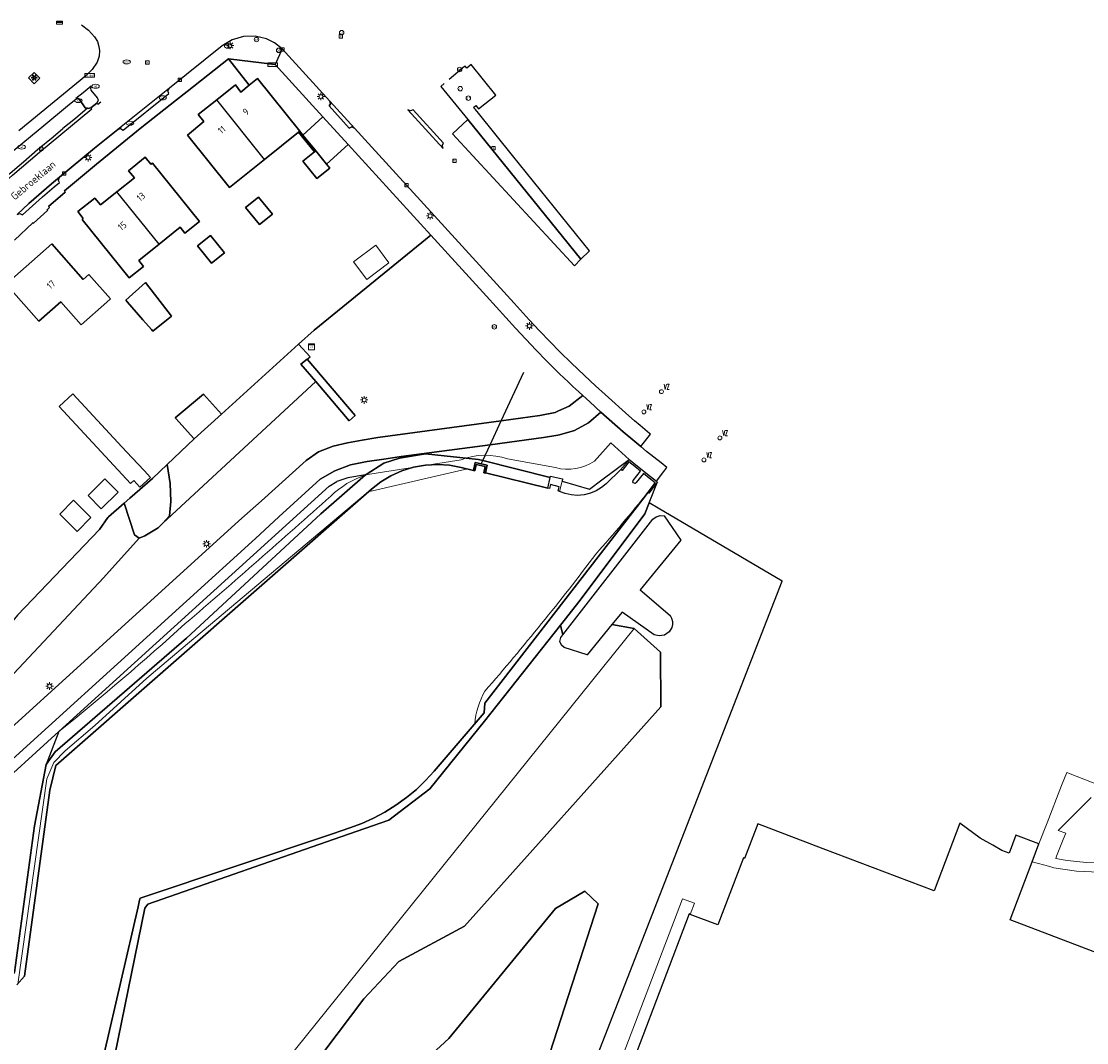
# Model space of a CAD drawing. Header units: metres. Extents: x 197147 to 199131, y 355511 to 356703.
# Tile 183 of 225: x 198390 to 198532, y 356242 to 356378. Entities that reach past the tile are written whole.
import ezdxf
from ezdxf.enums import TextEntityAlignment as Align

# ---------------------------------------------------------------- set-up
doc = ezdxf.new("R2010")
doc.units = ezdxf.units.M
for name, color, linetype, lineweight in [('B-WE-GR-BEPLANTING_CULTUUR_BOSPLANTSOEN-G', 252, 'GR-PLANTSOEN', 18), ('B-WE-GR-GRAS_KRUIDENRIJK-G', 252, 'Continuous', 18), ('B-WE-GW-WATERGANG_INSTEEK-G', 252, 'Continuous', 18), ('B-WE-OG-TERREIN_ERF-G', 252, 'Continuous', 18), ('B-WE-OG-WATER-G', 252, 'Continuous', 18), ('B-WE-VH-VERHARDING_ASFALT-G', 252, 'Continuous', 18), ('B-WE-VH-VERHARDING_BETONSTRAATSTEEN-G', 252, 'Continuous', 18), ('B-WE-VH-VERHARDING_TEGEL-G', 252, 'Continuous', 18), ('verkeerszuil', 253, 'Continuous', 0)]:
    doc.layers.add(name, color=color, linetype=linetype, lineweight=lineweight)
for name, color, linetype in [('B-WE-GR-BEPLANTING_CULTUUR_BOSPLANTSOEN-GV', 252, 'GR-PLANTSOEN'), ('B-WE-GR-BEPLANTING_CULTUUR_HEESTERS-GV', 252, 'Continuous'), ('B-WE-GR-GRAS-GV', 252, 'Continuous'), ('B-WE-GR-GROENVOORZIENING-GV', 252, 'Continuous'), ('B-WE-GR-HOUTWAL-GV', 252, 'Continuous'), ('B-WE-IE-MEUBILAIR_WEGMEUBILAIR-GV', 252, 'Continuous'), ('B-WE-IE-MEUBILAIR_WEGMEUBILAIR-S', 252, 'Continuous'), ('B-WE-IE-TERREINAFSCHEIDING_KUNSTMATIG_MUUR-G', 252, 'IE-TERREINAFSCHEIDING-KUNSTMATIG-DICHT'), ('B-WE-IE-TERREINAFSCHEIDING_KUNSTMATIG_MUUR-GV', 252, 'IE-TERREINAFSCHEIDING-KUNSTMATIG-DICHT'), ('B-WE-KL-ET_LS_SR_KAST-S', 252, 'Continuous'), ('B-WE-KW-KUNSTWERK_DUIKER-G', 252, 'Continuous'), ('B-WE-OG-BEBOUWING-GV', 252, 'Continuous'), ('B-WE-OG-BEBOUWING_HUISNUMMER-T18', 252, 'Continuous'), ('B-WE-OG-BEBOUWING_STRAATNAAM-T35', 252, 'Continuous'), ('B-WE-OG-TERREIN_ERF-GV', 252, 'Continuous'), ('B-WE-OG-WATER-GV', 252, 'Continuous'), ('B-WE-RI-HWA_KOLK-S', 253, 'Continuous'), ('B-WE-RI-VWA_AFSCHEIDER-S', 253, 'Continuous'), ('B-WE-VH-GOOT-G', 253, 'Continuous'), ('B-WE-VH-VERHARDING_ASFALT-GV', 253, 'Continuous'), ('B-WE-VH-VERHARDING_BETONSTRAATSTEEN-GV', 253, 'Continuous'), ('B-WE-VH-VERHARDING_OPEN-GV', 253, 'Continuous'), ('B-WE-VH-VERHARDING_TEGEL-GV', 253, 'Continuous')]:
    doc.layers.add(name, color=color, linetype=linetype)
doc.styles.add('NLCS-ISO-M-T18', font='NLCS-ISO.ttf', dxfattribs={"height": 1.8})
doc.styles.add('NLCS-ISO-M200-T25', font='NLCS-ISO.ttf')
doc.styles.add('Style-simplex', font='simplex.shx')
doc.linetypes.add('GR-PLANTSOEN', pattern='A,0,[179,NLCS.SHX,S=2,R=0,X=0,Y=0],-4', length=4)
doc.linetypes.add('IE-TERREINAFSCHEIDING-KUNSTMATIG-DICHT', pattern='A,8,-1,[82,NLCS.SHX,S=0.75,R=90,X=0,Y=0],-1', length=10)

# ---------------------------------------------------------------- blocks, each defined once
blk = doc.blocks.new('BGT-STRAATNAAMBORD-SO')
at = {"color": 0, "linetype": 'ByBlock', "lineweight": 18}
blk.add_lwpolyline([(-3.25, -1.25), (3.25, -1.25), (3.25, 1.25), (-3.25, 1.25)], close=True, dxfattribs=at)
at = {"color": 0, "linetype": 'ByBlock', "lineweight": 18, "style": 'NLCS-ISO-M-T18'}
blk.add_text('straat', height=1.5, dxfattribs=at).set_placement((0, 0.15), align=Align.MIDDLE_CENTER)
blk = doc.blocks.new('BGT-ELEKTRAKAST-SO')
at = {"color": 0, "linetype": 'ByBlock', "lineweight": 18}
for points in [[(-2, 2), (2, 2), (2, 1.68), (-2, 1.68)], [(-2, 1.52), (2, 1.52), (2, -2), (-2, -2)]]:
    blk.add_lwpolyline(points, close=True, dxfattribs=at)
at = {"color": 0, "linetype": 'ByBlock', "lineweight": 18, "style": 'NLCS-ISO-M-T18'}
blk.add_text('et', height=1.5, dxfattribs=at).set_placement((0, 0), align=Align.MIDDLE_CENTER)
blk = doc.blocks.new('BGT-LICHTMAST-SO')
at = {"color": 0, "linetype": 'ByBlock', "lineweight": 18}
for points in [[(-1.25, 0), (-2, 0)], [(-1.41, 1.41), (-0.88, 0.88)], [(0, 2), (0, 1.25)], [(0.88, 0.88), (1.41, 1.41)], [(2, 0), (1.25, 0)], [(-1.41, -1.41), (-0.88, -0.88)], [(0, -1.25), (0, -2)], [(0.88, -0.88), (1.41, -1.41)]]:
    blk.add_lwpolyline(points, dxfattribs=at)
blk.add_circle((0, 0), 1, dxfattribs=at)
blk = doc.blocks.new('BGT-VERKEERSBORDPAAL-SO')
at = {"color": 0, "linetype": 'ByBlock', "lineweight": 18}
blk.add_circle((0, 0), 1.5, dxfattribs=at)
at = {"color": 0, "linetype": 'ByBlock', "lineweight": 18, "style": 'NLCS-ISO-M-T18'}
blk.add_text('vb', height=1.5, dxfattribs=at).set_placement((0, 0.13), align=Align.MIDDLE_CENTER)
blk = doc.blocks.new('BGT-AFSLUITPAAL-SO')
at = {"color": 0, "linetype": 'ByBlock', "lineweight": 18}
blk.add_circle((0, 0), 1.5, dxfattribs=at)
at = {"color": 0, "linetype": 'ByBlock', "lineweight": 18, "style": 'NLCS-ISO-M-T18'}
blk.add_text('af', height=1.5, dxfattribs=at).set_placement((0, 0), align=Align.MIDDLE_CENTER)
blk = doc.blocks.new('BGT-KOLK-SO')
at = {"color": 0, "linetype": 'ByBlock', "lineweight": 18}
blk.add_lwpolyline([(-0.045, -0.045), (0.045, -0.045), (0.045, 0.045), (-0.045, 0.045)], close=True, dxfattribs=at)
at = {"color": 0, "linetype": 'ByBlock', "lineweight": 18, "style": 'NLCS-ISO-M-T18'}
blk.add_text('k', height=0.06, dxfattribs=at).set_placement((0, 0), align=Align.MIDDLE_CENTER)
blk = doc.blocks.new('BGT-WATERLEIDINGPUT-SO')
at = {"color": 0, "linetype": 'ByBlock', "lineweight": 18}
blk.add_ellipse((0, 0), major_axis=(2.5, 0), ratio=0.54, dxfattribs=at)
at = {"color": 0, "linetype": 'ByBlock', "lineweight": 18, "style": 'NLCS-ISO-M-T18'}
blk.add_text('wl', height=1.5, dxfattribs=at).set_placement((0, 0), align=Align.MIDDLE_CENTER)
blk = doc.blocks.new('BGT-BENZINEPUT_OLIEPUT-SO')
at = {"color": 0, "linetype": 'ByBlock', "lineweight": 18}
blk.add_ellipse((0, 0), major_axis=(2.5, 0), ratio=0.54, dxfattribs=at)
at = {"color": 0, "linetype": 'ByBlock', "lineweight": 18, "style": 'NLCS-ISO-M-T18'}
blk.add_text('olie', height=1.5, dxfattribs=at).set_placement((0, 0.16), align=Align.MIDDLE_CENTER)
blk = doc.blocks.new('BGT-BRIEVENBUS-SO')
at = {"color": 0, "linetype": 'ByBlock', "lineweight": 18}
for points in [[(2, -1), (2, 1), (-2, 1), (-2, -1)], [(-0.1, 0.2), (-0.1, 0.8), (-1.8, 0.8), (-1.8, 0.2)], [(0.1, 0.2), (0.1, 0.8), (1.8, 0.8), (1.8, 0.2)]]:
    blk.add_lwpolyline(points, close=True, dxfattribs=at)
blk = doc.blocks.new('BGT-KUNSTWERK-SO')
at = {"color": 0, "linetype": 'ByBlock', "lineweight": 18, "flags": 128}
blk.add_lwpolyline([(0.27, -0.73, 0.700208), (-0.27, -0.73), (-0.56, -1.53, -1), (-1.05, -1.25), (-0.5, -0.6, 0.700208), (-0.77, -0.13), (-1.6, -0.28, -1), (-1.6, 0.28), (-0.77, 0.13, 0.700208), (-0.5, 0.6), (-1.05, 1.25, -1), (-0.56, 1.53), (-0.27, 0.73, 0.700208), (0.27, 0.73), (0.56, 1.53, -1), (1.05, 1.25), (0.5, 0.6, 0.700208), (0.77, 0.13), (1.6, 0.28, -1), (1.6, -0.28), (0.77, -0.13, 0.700208), (0.5, -0.6), (1.05, -1.25, -1), (0.56, -1.53)], format="xyb", close=True, dxfattribs=at)
blk = doc.blocks.new('S436')
at = {"layer": 'verkeerszuil', "linetype": 'Continuous', "lineweight": 0}
blk.add_circle((0, 0), 0.263, dxfattribs=at)
at = {"layer": 'verkeerszuil', "linetype": 'Continuous', "lineweight": 0, "style": 'Style-simplex', "width": 0.428569}
blk.add_text('vz', height=1.05, dxfattribs=at).set_placement((0.32, 0.28))

msp = doc.modelspace()

# ---------------------------------------------------------------- linework, layer by layer
at = {"layer": 'B-WE-GR-BEPLANTING_CULTUUR_BOSPLANTSOEN-G', "ltscale": 0.2, "flags": 128}
msp.add_lwpolyline([(198400.432, 356239.101), (198368.252, 356212.607), (198367.744, 356211.538), (198363.898, 356189.821), (198363.567, 356188.375), (198335.467, 356155.578), (198317.422, 356134.65), (198311.353, 356127.612), (198305.511, 356124.762), (198302.924, 356124.605), (198303.588, 356116.822), (198312.98, 356115.574), (198323.027, 356124.199), (198326.232, 356126.95), (198361.285, 356160.971), (198471.265, 356297.487), (198468.3, 356298.027), (198464.985, 356293.976), (198461.923, 356294.981), (198461.566, 356295.279), (198461.375, 356295.776), (198461.468, 356296.301), (198461.763, 356296.661), (198461.444, 356297.951), (198451.296, 356285.158), (198444.047, 356276.116), (198438.548, 356271.954), (198432.165, 356269.729), (198406.428, 356260.755), (198406.043, 356260.204), (198402.021, 356240.616), (198401.56, 356240.03), (198400.432, 356239.101)], close=True, dxfattribs=at)
at = {"layer": 'B-WE-GR-BEPLANTING_CULTUUR_BOSPLANTSOEN-GV', "flags": 128}
for points in [[(198403.303, 356314.206), (198404.677, 356309.987), (198405.289, 356309.527), (198406.046, 356309.846), (198407.584, 356310.778), (198407.816, 356310.919), (198408.416, 356311.547), (198409.321, 356312.496), (198409.503, 356314.441), (198409.429, 356316.812), (198409.019, 356319.366), (198407.038, 356317.489), (198404.053, 356314.865), (198403.303, 356314.206)], [(198490.992, 356303.791), (198474.45, 356313.544), (198473.255, 356314.249), (198472.664, 356312.784), (198464.062, 356301.251), (198461.444, 356297.951), (198461.763, 356296.661), (198473.446, 356311.646), (198473.755, 356312.063), (198474.201, 356312.379), (198474.724, 356312.536), (198475.243, 356312.522), (198477.499, 356309.268), (198472.072, 356302.636), (198476.049, 356299.213), (198476.248, 356298.853), (198476.358, 356298.443), (198476.364, 356298.019), (198476.27, 356297.618), (198475.917, 356297.042), (198475.311, 356296.621), (198474.584, 356296.494), (198473.928, 356296.656), (198469.651, 356299.678), (198468.3, 356298.027), (198471.265, 356297.487), (198474.791, 356294.328), (198474.801, 356287.062), (198448.644, 356257.824), (198439.911, 356253.091), (198435.225, 356248.137), (198428.241, 356238.91), (198420.245, 356230.985), (198415.328, 356222.913), (198388.015, 356186.913), (198326.232, 356126.95), (198335.641, 356118.417), (198377.03, 356161.978), (198390.22, 356169.288), (198396.845, 356168.77), (198398.623, 356165.584), (198360.847, 356126.467), (198364.263, 356121.46), (198368.31, 356119.309), (198375.385, 356118.485), (198384.548, 356130.6), (198405.13, 356169.528), (198417.09, 356201.185), (198423.503, 356219.809), (198429.407, 356227.087), (198446.579, 356242.856), (198460.761, 356260.163), (198464.682, 356262.481), (198466.485, 356260.815), (198456.544, 356230.188), (198457.138, 356227.76), (198457.296, 356227.417), (198460.695, 356225.971), (198465.774, 356239.017), (198486.911, 356293.31), (198490.992, 356303.791)]]:
    msp.add_lwpolyline(points, dxfattribs=at)
at = {"layer": 'B-WE-GR-BEPLANTING_CULTUUR_HEESTERS-GV', "flags": 128}
for points in [[(198419.966, 356369.888), (198421.072, 356370.79), (198426.699, 356363.784), (198427.12, 356363.259), (198429.762, 356365.699), (198423.395, 356372.651), (198417.183, 356373.415), (198419.966, 356369.888)], [(198391.289, 356370.093), (198390.534, 356370.87), (198391.3, 356371.603), (198392.029, 356370.829), (198391.289, 356370.093)], [(198396.896, 356368.034), (198397.148, 356368.116), (198397.335, 356368.005), (198398.105, 356366.903), (198398.418, 356366.824), (198398.497, 356366.804), (198398.862, 356366.906), (198399.64, 356367.525), (198399.848, 356367.913), (198399.839, 356367.936), (198399.719, 356368.234), (198398.892, 356369.25), (198398.833, 356369.495), (198398.948, 356369.677), (198398.874, 356369.77), (198397.827, 356368.897), (198396.84, 356368.132), (198396.896, 356368.034)], [(198449.107, 356365.311), (198447.041, 356363.441), (198463.315, 356345.825), (198464.151, 356346.716), (198449.107, 356365.311)]]:
    msp.add_lwpolyline(points, dxfattribs=at)
at = {"layer": 'B-WE-GR-GRAS-GV', "flags": 128}
for points in [[(198381.774, 356278.429), (198418.561, 356311.823), (198421.569, 356314.527), (198427.542, 356319.871), (198429.192, 356321.046), (198431.15, 356321.8), (198433.033, 356322.241), (198435.022, 356322.59), (198437.111, 356322.937), (198453.553, 356325.178), (198458.695, 356325.879), (198460.741, 356326.289), (198461.185, 356326.487), (198462.619, 356327.127), (198464.421, 356328.529), (198463.885, 356329.016), (198463.106, 356329.749), (198462.449, 356330.367), (198461.329, 356331.438), (198461.002, 356331.751), (198459.585, 356333.168), (198458.184, 356334.603), (198456.825, 356336.063), (198455.456, 356337.511), (198451.562, 356341.78), (198444.142, 356349.924), (198428.628, 356337.271), (198426.54, 356335.382)], [(198416.243, 356326.065), (198416.264, 356326.042), (198412.596, 356322.755), (198409.019, 356319.366), (198409.429, 356316.812), (198409.503, 356314.441), (198409.321, 356312.496), (198408.416, 356311.547), (198428.809, 356330.404), (198426.838, 356332.701), (198427.67, 356333.379), (198428.062, 356333.699), (198426.54, 356335.382), (198416.243, 356326.065)], [(198427.67, 356333.379), (198434.07, 356325.901), (198433.285, 356325.189), (198428.809, 356330.404)], [(198435.461, 356317.963), (198435.518, 356318.013), (198437.892, 356319.525), (198439.994, 356320.189), (198443.463, 356320.76), (198450.534, 356320.036), (198451.088, 356319.895), (198460.08, 356317.609), (198460.126, 356317.8), (198461.724, 356317.418), (198461.65, 356317.116), (198465.328, 356316.078), (198466.934, 356317.297), (198470.581, 356320.035), (198470.721, 356319.924), (198471.499, 356319.306), (198473.441, 356317.763), (198474.222, 356317.142), (198475.092, 356318.252), (198475.628, 356318.938), (198474.847, 356319.558), (198472.91, 356321.101), (198472.14, 356321.732), (198471.331, 356322.396), (198469.812, 356323.706), (198466.837, 356326.314), (198465.172, 356324.905), (198463.29, 356323.892), (198461.293, 356323.3), (198461.09, 356323.264), (198459.197, 356322.929), (198452.066, 356321.99), (198440.226, 356320.431), (198437.888, 356320.075), (198435.661, 356319.746), (198433.442, 356319.295), (198431.362, 356318.526), (198429.401, 356317.4), (198423.883, 356312.36), (198420.779, 356309.503), (198383.941, 356276.076)], [(198394.585, 356283.762), (198392.866, 356279.347), (198394.072, 356281.045), (198411.602, 356296.197), (198429.498, 356312.781), (198435.461, 356317.963), (198433.112, 356317.589), (198431.65, 356317.075)], [(198325.943, 356198.649), (198384.975, 356275.046), (198394.585, 356283.762), (198430.622, 356316.447), (198431.65, 356317.075)], [(198383.029, 356292.026), (198377.747, 356285.268), (198377.785, 356285.239), (198375.798, 356282.773), (198375.104, 356281.868), (198377.82, 356281.394), (198379.009, 356279.914), (198379.2, 356279.281), (198380.288, 356282.43), (198379.136, 356283.145), (198380.394, 356284.933), (198382.029, 356286.339), (198384.037, 356287.664), (198384.555, 356287.223), (198400.515, 356304.242), (198405.289, 356309.527), (198404.677, 356309.987), (198403.303, 356314.206), (198401.215, 356312.37), (198401.11, 356312.277), (198399.974, 356310.685), (198389.045, 356299.283), (198383.029, 356292.026)], [(198408.416, 356311.547), (198407.816, 356310.919), (198407.584, 356310.778), (198406.046, 356309.846), (198405.289, 356309.527)], [(198333.125, 356204.765), (198334.422, 356206.115), (198340.934, 356212.229), (198351.133, 356220.682), (198388.676, 356251.625), (198391.323, 356271.178), (198392.866, 356279.347)]]:
    msp.add_lwpolyline(points, dxfattribs=at)
at = {"layer": 'B-WE-GR-GRAS_KRUIDENRIJK-G', "ltscale": 0.2, "flags": 128}
for points in [[(198381.774, 356278.429), (198418.561, 356311.823), (198421.569, 356314.527), (198427.542, 356319.871), (198429.192, 356321.046), (198431.15, 356321.8), (198433.033, 356322.241), (198435.022, 356322.59), (198437.111, 356322.937), (198453.553, 356325.178), (198458.695, 356325.879), (198460.741, 356326.289), (198461.185, 356326.487), (198462.619, 356327.127), (198464.421, 356328.529), (198463.885, 356329.016), (198463.106, 356329.749), (198462.449, 356330.367), (198461.329, 356331.438), (198461.002, 356331.751), (198459.585, 356333.168), (198458.184, 356334.603), (198456.825, 356336.063), (198455.456, 356337.511), (198451.562, 356341.78), (198444.142, 356349.924), (198428.628, 356337.271), (198426.54, 356335.382), (198416.243, 356326.065), (198416.264, 356326.042), (198412.596, 356322.755), (198409.019, 356319.366), (198407.038, 356317.489), (198404.053, 356314.865), (198403.303, 356314.206), (198401.215, 356312.37), (198401.11, 356312.277), (198399.974, 356310.685), (198389.045, 356299.283)], [(198465.774, 356239.017), (198486.911, 356293.31), (198490.992, 356303.791), (198474.45, 356313.544), (198473.255, 356314.249), (198472.664, 356312.784), (198464.062, 356301.251), (198461.444, 356297.951), (198461.444, 356297.951), (198461.763, 356296.661), (198473.446, 356311.646), (198473.755, 356312.063), (198474.201, 356312.379), (198474.724, 356312.536), (198475.243, 356312.522), (198477.499, 356309.268), (198472.072, 356302.636), (198476.049, 356299.213), (198476.248, 356298.853), (198476.358, 356298.443), (198476.364, 356298.019), (198476.27, 356297.618), (198475.917, 356297.042), (198475.311, 356296.621), (198474.584, 356296.494), (198473.928, 356296.656), (198469.651, 356299.678), (198468.3, 356298.027), (198471.265, 356297.487), (198361.285, 356160.971)]]:
    msp.add_lwpolyline(points, dxfattribs=at)
msp.add_lwpolyline([(198394.585, 356283.762), (198384.975, 356275.046), (198325.943, 356198.649), (198333.125, 356204.765), (198334.422, 356206.115), (198340.934, 356212.229), (198351.133, 356220.682), (198388.676, 356251.625), (198391.323, 356271.178), (198392.866, 356279.347), (198394.585, 356283.762)], close=True, dxfattribs=at)
at = {"layer": 'B-WE-GR-GROENVOORZIENING-GV', "flags": 128}
for points in [[(198460.08, 356317.609), (198451.088, 356319.895), (198450.534, 356320.036), (198443.463, 356320.76), (198439.994, 356320.189), (198437.892, 356319.525), (198435.518, 356318.013), (198435.461, 356317.963), (198429.498, 356312.781), (198411.602, 356296.197), (198394.072, 356281.045), (198392.866, 356279.347), (198391.323, 356271.178), (198388.676, 356251.625)], [(198388.979, 356249.99), (198389.98, 356251.178), (198393.36, 356275.963), (198394.168, 356279.25), (198436.249, 356316.072), (198437.478, 356317.026), (198438.841, 356317.846), (198440.314, 356318.506), (198441.868, 356318.984), (198443.469, 356319.269), (198445.081, 356319.357), (198446.668, 356319.251), (198448.197, 356318.964), (198449.855, 356318.551), (198450.063, 356319.613), (198450.87, 356319.426), (198451.676, 356319.24), (198451.429, 356318.233), (198459.736, 356316.176), (198460.08, 356317.609)], [(198402.021, 356240.616), (198406.043, 356260.204), (198406.428, 356260.755), (198432.165, 356269.729), (198438.548, 356271.954), (198444.047, 356276.116), (198451.296, 356285.158), (198461.444, 356297.951), (198464.062, 356301.251), (198472.664, 356312.784), (198473.255, 356314.249), (198474.372, 356317.022), (198473.224, 356315.549), (198473.107, 356315.652), (198472.407, 356314.749), (198451.341, 356287.552), (198451.268, 356286.249), (198444.621, 356278.493), (198443.47, 356277.238), (198442.23, 356276.055), (198440.906, 356274.953), (198439.507, 356273.941), (198438.043, 356273.026), (198436.524, 356272.214), (198434.961, 356271.51), (198433.365, 356270.916), (198431.057, 356270.144), (198405.397, 356261.562), (198405.335, 356261.282), (198405.135, 356260.415), (198400.63, 356240.865)]]:
    msp.add_lwpolyline(points, dxfattribs=at)
at = {"layer": 'B-WE-GR-HOUTWAL-GV', "flags": 128}
for points in [[(198428.241, 356238.91), (198435.225, 356248.137), (198439.911, 356253.091), (198448.644, 356257.824), (198474.801, 356287.062), (198474.791, 356294.328), (198471.265, 356297.487), (198468.3, 356298.027), (198464.985, 356293.976), (198461.923, 356294.981), (198461.566, 356295.279), (198461.375, 356295.776), (198461.468, 356296.301), (198461.763, 356296.661), (198461.444, 356297.951), (198451.296, 356285.158), (198444.047, 356276.116), (198438.548, 356271.954), (198432.165, 356269.729), (198406.428, 356260.755), (198406.043, 356260.204), (198402.021, 356240.616)], [(198456.544, 356230.188), (198466.485, 356260.815), (198464.682, 356262.481), (198460.761, 356260.163), (198446.579, 356242.856), (198429.407, 356227.087)]]:
    msp.add_lwpolyline(points, dxfattribs=at)
at = {"layer": 'B-WE-GW-WATERGANG_INSTEEK-G', "ltscale": 0.2, "flags": 128}
for points in [[(198389.132, 356250.114), (198392.962, 356277.468), (198393.902, 356279.641), (198395.435, 356281.193), (198399.38, 356284.586), (198406.303, 356290.89), (198410.873, 356294.731), (198435.81, 356315.688), (198449.026, 356318.758), (198449.855, 356318.551), (198450.063, 356319.613), (198450.87, 356319.426), (198451.676, 356319.24), (198451.429, 356318.233), (198459.736, 356316.176), (198460.08, 356317.609), (198460.126, 356317.8), (198460.925, 356317.609), (198461.724, 356317.418), (198461.65, 356317.116), (198461.319, 356315.774), (198462.066, 356315.482), (198462.876, 356315.298), (198463.725, 356315.237), (198464.583, 356315.309), (198465.419, 356315.514), (198466.204, 356315.842), (198466.913, 356316.275), (198467.528, 356316.79), (198469.501, 356318.702), (198470.581, 356320.035), (198468.141, 356322.218), (198465.958, 356319.778), (198465.958, 356319.778, -0.2142953), (198460.79, 356318.933), (198460.79, 356318.933), (198454.369, 356320.119), (198454.369, 356320.119, 0.1682494), (198448.182, 356319.994), (198448.182, 356319.994), (198435.461, 356317.963), (198435.461, 356317.963, 0.1130662), (198430.829, 356315.132), (198430.829, 356315.132, -0.0054859), (198411.425, 356298.142), (198411.425, 356298.142, -0.0151456), (198394.585, 356283.762), (198394.585, 356283.762), (198392.866, 356279.347), (198391.323, 356271.178), (198388.676, 356251.625)], [(198402.021, 356240.616), (198406.043, 356260.204), (198406.428, 356260.755), (198432.165, 356269.729), (198438.548, 356271.954), (198444.047, 356276.116), (198451.296, 356285.158), (198461.444, 356297.951), (198464.062, 356301.251), (198472.664, 356312.784), (198473.255, 356314.249), (198474.372, 356317.022), (198473.224, 356315.549), (198473.107, 356315.652), (198473.107, 356315.652, -0.0119238), (198466.157, 356307.406), (198466.157, 356307.406, -0.0168568), (198451.378, 356289.149), (198451.378, 356289.149, 0.11504), (198450.017, 356284.789), (198450.017, 356284.789), (198444.621, 356278.493), (198443.47, 356277.238), (198442.23, 356276.055), (198440.906, 356274.953), (198439.507, 356273.941), (198438.043, 356273.026), (198436.524, 356272.214), (198434.961, 356271.51), (198433.365, 356270.916), (198431.057, 356270.144), (198405.397, 356261.562), (198405.335, 356261.282), (198405.135, 356260.415), (198400.63, 356240.865)]]:
    msp.add_lwpolyline(points, format="xyb", dxfattribs=at)
at = {"layer": 'B-WE-IE-MEUBILAIR_WEGMEUBILAIR-GV', "flags": 128}
msp.add_lwpolyline([(198398.948, 356369.677), (198398.874, 356369.77), (198397.827, 356368.897), (198396.84, 356368.132), (198396.896, 356368.034), (198397.148, 356368.116), (198397.335, 356368.005), (198398.105, 356366.903), (198398.418, 356366.824), (198398.497, 356366.804), (198398.862, 356366.906), (198399.64, 356367.525), (198399.848, 356367.913), (198399.839, 356367.936), (198399.719, 356368.234), (198398.892, 356369.25), (198398.833, 356369.495), (198398.948, 356369.677)], dxfattribs=at)
at = {"layer": 'B-WE-IE-TERREINAFSCHEIDING_KUNSTMATIG_MUUR-G', "ltscale": 0.2, "flags": 128}
msp.add_lwpolyline([(198397.595, 356377.925), (198398.512, 356377.243), (198399.337, 356376.356), (198399.711, 356375.729), (198399.919, 356375.054), (198400, 356374.469), (198399.961, 356373.761), (198399.676, 356372.958), (198399.025, 356371.989), (198398.192, 356371.147), (198389.248, 356363.837)], dxfattribs=at)
at = {"layer": 'B-WE-IE-TERREINAFSCHEIDING_KUNSTMATIG_MUUR-GV', "ltscale": 0.2, "flags": 128}
for points in [[(198391.289, 356370.093), (198392.029, 356370.829), (198391.3, 356371.603), (198390.534, 356370.87), (198391.289, 356370.093)], [(198426.699, 356363.784), (198426.535, 356363.652), (198428.659, 356361.006), (198428.823, 356361.138), (198427.12, 356363.259), (198426.699, 356363.784)], [(198451.429, 356318.233), (198451.676, 356319.24), (198450.87, 356319.426), (198450.063, 356319.613), (198449.855, 356318.551), (198450.044, 356318.51), (198450.218, 356319.345), (198451.41, 356319.065), (198451.23, 356318.261), (198451.425, 356318.215), (198451.429, 356318.233)]]:
    msp.add_lwpolyline(points, dxfattribs=at)
at = {"layer": 'B-WE-KW-KUNSTWERK_DUIKER-G', "flags": 128}
for points in [[(198453.553, 356325.178), (198456.574, 356331.651)], [(198452.066, 356321.99), (198453.553, 356325.178)], [(198451.088, 356319.895), (198452.066, 356321.99)], [(198450.87, 356319.426), (198451.088, 356319.895)]]:
    msp.add_lwpolyline(points, dxfattribs=at)
at = {"layer": 'B-WE-OG-BEBOUWING-GV', "flags": 128}
for points in [[(198421.998, 356360.005), (198426.535, 356363.652), (198426.699, 356363.784), (198421.072, 356370.79), (198419.966, 356369.888), (198418.832, 356368.964), (198418.105, 356369.941), (198415.619, 356367.944)], [(198421.998, 356360.005), (198415.619, 356367.944), (198413.168, 356365.975), (198413.916, 356365.052), (198411.718, 356363.261), (198417.342, 356356.263), (198421.998, 356360.005)], [(198407.953, 356348.731), (198410.727, 356350.98), (198411.357, 356350.203), (198413.32, 356351.72), (198407.047, 356359.508), (198406.845, 356359.363), (198406.101, 356360.299), (198403.867, 356358.496), (198404.654, 356357.542), (198402.328, 356355.699)], [(198430.257, 356359.356), (198428.823, 356361.138), (198428.659, 356361.006), (198427.109, 356359.758), (198428.961, 356357.457), (198430.675, 356358.837), (198430.257, 356359.356)], [(198402.328, 356355.699), (198400.116, 356353.946), (198399.356, 356354.863), (198397.087, 356353.07), (198397.829, 356352.139), (198397.664, 356351.981), (198403.962, 356344.208), (198405.873, 356345.757), (198405.243, 356346.534), (198407.953, 356348.731), (198402.328, 356355.699)], [(198421.326, 356351.314), (198423.039, 356352.696), (198421.184, 356354.995), (198419.472, 356353.613), (198421.326, 356351.314)], [(198414.931, 356346.197), (198416.644, 356347.579), (198414.789, 356349.878), (198413.077, 356348.496), (198414.931, 356346.197)], [(198400.98, 356340.998), (198401.446, 356341.409), (198398.561, 356344.671), (198397.808, 356344.019), (198393.63, 356348.744), (198387.563, 356343.402), (198391.918, 356338.456), (198394.838, 356341.027), (198397.534, 356337.965), (198400.98, 356340.998)], [(198403.726, 356340.998), (198405.779, 356338.646), (198406.935, 356337.322), (198407.112, 356337.1), (198409.6, 356339.106), (198406.135, 356343.602), (198403.49, 356341.269), (198403.726, 356340.998)], [(198396.442, 356328.78), (198394.614, 356327.087), (198404.137, 356316.807), (198404.566, 356317.205), (198405.389, 356316.317), (198406.787, 356317.612), (198405.933, 356318.534), (198404.336, 356320.258), (198402.985, 356321.716), (198396.442, 356328.78)], [(198412.596, 356322.755), (198416.264, 356326.042), (198416.243, 356326.065), (198413.845, 356328.741), (198410.093, 356325.549), (198410.194, 356325.437), (198412.506, 356322.856), (198412.596, 356322.755)]]:
    msp.add_lwpolyline(points, dxfattribs=at)
at = {"layer": 'B-WE-OG-BEBOUWING-GV', "ltscale": 0.2, "flags": 128}
msp.add_lwpolyline([(198536.152, 356253.046), (198521.367, 356258.666), (198524.304, 356266.392), (198525.211, 356268.778), (198522.132, 356269.932), (198521.24, 356267.534), (198520.276, 356267.894), (198519.059, 356268.595), (198519.059, 356268.595), (198517.377, 356269.564), (198514.687, 356271.554), (198511.25, 356262.513), (198496.465, 356268.133), (198487.732, 356271.461), (198485.977, 356266.861), (198485.817, 356266.914), (198482.403, 356257.982), (198478.72, 356259.389), (198478.572, 356259.446), (198471.562, 356241.005)], dxfattribs=at)
at = {"layer": 'B-WE-OG-TERREIN_ERF-G', "ltscale": 0.2, "flags": 128}
msp.add_lwpolyline([(198389.045, 356299.283), (198399.974, 356310.685), (198401.11, 356312.277), (198401.215, 356312.37), (198403.303, 356314.206), (198404.053, 356314.865), (198407.038, 356317.489), (198409.019, 356319.366), (198412.596, 356322.755), (198412.506, 356322.856), (198410.194, 356325.437), (198410.093, 356325.549), (198413.845, 356328.741), (198416.243, 356326.065), (198426.54, 356335.382), (198428.628, 356337.271), (198444.142, 356349.924), (198433.137, 356362.003), (198430.257, 356359.356), (198430.675, 356358.837), (198428.961, 356357.457), (198427.109, 356359.758), (198428.659, 356361.006), (198426.535, 356363.652), (198421.998, 356360.005), (198417.342, 356356.263), (198411.718, 356363.261), (198413.916, 356365.052), (198413.168, 356365.975), (198415.619, 356367.944), (198418.105, 356369.941), (198418.832, 356368.964), (198419.966, 356369.888), (198417.183, 356373.415), (198411.675, 356369.069), (198410.246, 356367.952), (198405.438, 356364.149), (198399.611, 356359.38), (198395.309, 356355.823), (198395.433, 356355.656), (198393.213, 356353.734), (198393.344, 356353.591), (198393.028, 356353.278), (198393.074, 356353.212), (198391.188, 356351.508), (198391.125, 356351.578), (198388.653, 356349.248)], dxfattribs=at)
for points in [[(198407.953, 356348.731), (198405.243, 356346.534), (198405.873, 356345.757), (198403.962, 356344.208), (198397.664, 356351.981), (198397.829, 356352.139), (198397.087, 356353.07), (198399.356, 356354.863), (198400.116, 356353.946), (198402.328, 356355.699), (198404.654, 356357.542), (198403.867, 356358.496), (198406.101, 356360.299), (198406.845, 356359.363), (198407.047, 356359.508), (198413.32, 356351.72), (198411.357, 356350.203), (198410.727, 356350.98), (198407.953, 356348.731)], [(198421.326, 356351.314), (198419.472, 356353.613), (198421.184, 356354.995), (198423.039, 356352.696), (198421.326, 356351.314)], [(198414.931, 356346.197), (198413.077, 356348.496), (198414.789, 356349.878), (198416.644, 356347.579), (198414.931, 356346.197)], [(198401.446, 356341.409), (198400.98, 356340.998), (198397.534, 356337.965), (198394.838, 356341.027), (198391.918, 356338.456), (198387.563, 356343.402), (198393.63, 356348.744), (198397.808, 356344.019), (198398.561, 356344.671), (198401.446, 356341.409)], [(198438.579, 356346.233), (198435.633, 356344.008), (198433.864, 356346.351), (198436.81, 356348.576), (198438.579, 356346.233)], [(198405.779, 356338.646), (198403.726, 356340.998), (198403.49, 356341.269), (198406.135, 356343.602), (198409.6, 356339.106), (198407.112, 356337.1), (198406.935, 356337.322), (198405.779, 356338.646)], [(198406.787, 356317.612), (198405.389, 356316.317), (198404.566, 356317.205), (198404.137, 356316.807), (198394.614, 356327.087), (198396.442, 356328.78), (198402.985, 356321.716), (198404.336, 356320.258), (198405.933, 356318.534), (198406.787, 356317.612)], [(198402.201, 356315.911), (198402.463, 356315.646), (198400.234, 356313.442), (198398.47, 356315.226), (198400.71, 356317.419), (198402.201, 356315.911)], [(198394.691, 356312.737), (198396.534, 356314.587), (198396.859, 356314.264), (198398.579, 356312.55), (198398.855, 356312.275), (198397.012, 356310.425), (198394.691, 356312.737)]]:
    msp.add_lwpolyline(points, close=True, dxfattribs=at)
at = {"layer": 'B-WE-OG-TERREIN_ERF-GV', "flags": 128}
for points in [[(198389.045, 356299.283), (198399.974, 356310.685), (198401.11, 356312.277), (198401.215, 356312.37), (198403.303, 356314.206), (198404.053, 356314.865), (198407.038, 356317.489), (198409.019, 356319.366), (198412.596, 356322.755), (198412.506, 356322.856), (198410.194, 356325.437), (198410.093, 356325.549), (198413.845, 356328.741), (198416.243, 356326.065), (198426.54, 356335.382), (198428.628, 356337.271), (198444.142, 356349.924), (198433.137, 356362.003), (198430.257, 356359.356), (198430.675, 356358.837), (198428.961, 356357.457), (198427.109, 356359.758), (198428.659, 356361.006), (198426.535, 356363.652), (198421.998, 356360.005), (198417.342, 356356.263), (198411.718, 356363.261), (198413.916, 356365.052), (198413.168, 356365.975), (198415.619, 356367.944), (198418.105, 356369.941), (198418.832, 356368.964), (198419.966, 356369.888), (198417.183, 356373.415), (198411.675, 356369.069), (198410.246, 356367.952), (198405.438, 356364.149), (198399.611, 356359.38), (198395.309, 356355.823), (198395.433, 356355.656), (198393.213, 356353.734), (198393.344, 356353.591), (198393.028, 356353.278), (198393.074, 356353.212), (198391.188, 356351.508), (198391.125, 356351.578), (198388.653, 356349.248)], [(198407.953, 356348.731), (198405.243, 356346.534), (198405.873, 356345.757), (198403.962, 356344.208), (198397.664, 356351.981), (198397.829, 356352.139), (198397.087, 356353.07), (198399.356, 356354.863), (198400.116, 356353.946), (198402.328, 356355.699), (198404.654, 356357.542), (198403.867, 356358.496), (198406.101, 356360.299), (198406.845, 356359.363), (198407.047, 356359.508), (198413.32, 356351.72), (198411.357, 356350.203), (198410.727, 356350.98), (198407.953, 356348.731)], [(198421.326, 356351.314), (198419.472, 356353.613), (198421.184, 356354.995), (198423.039, 356352.696), (198421.326, 356351.314)], [(198414.931, 356346.197), (198413.077, 356348.496), (198414.789, 356349.878), (198416.644, 356347.579), (198414.931, 356346.197)], [(198401.446, 356341.409), (198400.98, 356340.998), (198397.534, 356337.965), (198394.838, 356341.027), (198391.918, 356338.456), (198387.563, 356343.402), (198393.63, 356348.744), (198397.808, 356344.019), (198398.561, 356344.671), (198401.446, 356341.409)], [(198405.779, 356338.646), (198403.726, 356340.998), (198403.49, 356341.269), (198406.135, 356343.602), (198409.6, 356339.106), (198407.112, 356337.1), (198406.935, 356337.322), (198405.779, 356338.646)], [(198406.787, 356317.612), (198405.389, 356316.317), (198404.566, 356317.205), (198404.137, 356316.807), (198394.614, 356327.087), (198396.442, 356328.78), (198402.985, 356321.716), (198404.336, 356320.258), (198405.933, 356318.534), (198406.787, 356317.612)]]:
    msp.add_lwpolyline(points, dxfattribs=at)
at = {"layer": 'B-WE-OG-WATER-G', "ltscale": 0.2, "flags": 128}
msp.add_lwpolyline([(198400.63, 356240.865), (198405.135, 356260.415), (198405.335, 356261.282), (198405.397, 356261.562), (198431.057, 356270.144), (198433.365, 356270.916), (198434.961, 356271.51), (198436.524, 356272.214), (198438.043, 356273.026), (198439.507, 356273.941), (198440.906, 356274.953), (198442.23, 356276.055), (198443.47, 356277.238), (198444.621, 356278.493), (198450.017, 356284.789), (198450.017, 356284.789, -0.11504), (198451.378, 356289.149), (198451.378, 356289.149, 0.0168568), (198466.157, 356307.406), (198466.157, 356307.406, 0.0119238), (198473.107, 356315.652), (198473.107, 356315.652), (198474.052, 356316.925), (198473.272, 356317.547), (198472.491, 356318.169), (198471.541, 356316.935), (198471.375, 356316.84), (198471.19, 356316.889), (198471.094, 356317.054), (198471.141, 356317.239), (198472.104, 356318.469), (198471.332, 356319.093), (198470.559, 356319.717), (198469.668, 356318.564), (198469.501, 356318.702), (198467.528, 356316.79), (198466.913, 356316.275), (198466.204, 356315.842), (198465.419, 356315.514), (198464.583, 356315.309), (198463.725, 356315.237), (198462.876, 356315.298), (198462.066, 356315.482), (198461.319, 356315.774), (198461.319, 356315.774), (198461.138, 356315.832), (198461.265, 356316.377), (198460.097, 356316.68), (198459.96, 356316.133), (198459.736, 356316.176), (198451.429, 356318.233), (198451.425, 356318.215), (198451.23, 356318.261), (198451.41, 356319.065), (198450.218, 356319.345), (198450.044, 356318.51), (198449.855, 356318.551), (198449.026, 356318.758), (198435.81, 356315.688), (198410.873, 356294.731), (198406.303, 356290.89), (198399.38, 356284.586), (198395.435, 356281.193), (198393.902, 356279.641), (198392.962, 356277.468), (198389.132, 356250.114)], format="xyb", dxfattribs=at)
at = {"layer": 'B-WE-OG-WATER-GV', "flags": 128}
for points in [[(198461.265, 356316.377), (198460.097, 356316.68), (198459.96, 356316.133), (198459.736, 356316.176), (198451.429, 356318.233), (198451.425, 356318.215), (198451.23, 356318.261), (198451.41, 356319.065), (198450.218, 356319.345), (198450.044, 356318.51), (198449.855, 356318.551), (198448.197, 356318.964), (198446.668, 356319.251), (198445.081, 356319.357), (198443.469, 356319.269), (198441.868, 356318.984), (198440.314, 356318.506), (198438.841, 356317.846), (198437.478, 356317.026), (198436.249, 356316.072), (198394.168, 356279.25), (198393.36, 356275.963), (198389.98, 356251.178), (198388.979, 356249.99)], [(198400.63, 356240.865), (198405.135, 356260.415), (198405.335, 356261.282), (198405.397, 356261.562), (198431.057, 356270.144), (198433.365, 356270.916), (198434.961, 356271.51), (198436.524, 356272.214), (198438.043, 356273.026), (198439.507, 356273.941), (198440.906, 356274.953), (198442.23, 356276.055), (198443.47, 356277.238), (198444.621, 356278.493), (198451.268, 356286.249), (198451.341, 356287.552), (198472.407, 356314.749), (198473.107, 356315.652), (198474.052, 356316.925), (198473.272, 356317.547), (198472.491, 356318.169), (198471.541, 356316.935), (198471.375, 356316.84), (198471.19, 356316.889), (198471.094, 356317.054), (198471.141, 356317.239), (198472.104, 356318.469), (198471.332, 356319.093), (198470.559, 356319.717), (198469.668, 356318.564), (198469.501, 356318.702), (198467.528, 356316.79), (198466.913, 356316.275), (198466.204, 356315.842), (198465.419, 356315.514), (198464.583, 356315.309), (198463.725, 356315.237), (198462.876, 356315.298), (198462.066, 356315.482), (198461.319, 356315.774), (198461.138, 356315.832), (198461.265, 356316.377)]]:
    msp.add_lwpolyline(points, dxfattribs=at)
at = {"layer": 'B-WE-VH-GOOT-G', "flags": 128}
for points in [[(198399.64, 356367.525), (198399.786, 356367.384), (198400.17, 356367.69)], [(198384.746, 356354.904), (198384.883, 356354.748), (198386.762, 356356.428), (198388.381, 356357.893), (198391.998, 356360.993), (198398.993, 356366.754), (198398.862, 356366.906)]]:
    msp.add_lwpolyline(points, dxfattribs=at)
at = {"layer": 'B-WE-VH-VERHARDING_ASFALT-G', "ltscale": 0.2, "flags": 128}
msp.add_lwpolyline([(198383.941, 356276.076), (198420.779, 356309.503), (198423.883, 356312.36), (198429.401, 356317.4), (198431.362, 356318.526), (198433.442, 356319.295), (198435.661, 356319.746), (198437.888, 356320.075), (198440.226, 356320.431), (198452.066, 356321.99), (198459.197, 356322.929), (198461.09, 356323.264), (198461.293, 356323.3), (198463.29, 356323.892), (198465.172, 356324.905), (198466.837, 356326.314), (198466.837, 356326.314), (198465.353, 356327.682), (198464.421, 356328.529), (198462.619, 356327.127), (198461.185, 356326.487), (198460.741, 356326.289), (198458.695, 356325.879), (198453.553, 356325.178), (198437.111, 356322.937), (198435.022, 356322.59), (198433.033, 356322.241), (198431.15, 356321.8), (198429.192, 356321.046), (198427.542, 356319.871), (198421.569, 356314.527), (198418.561, 356311.823), (198381.774, 356278.429)], dxfattribs=at)
at = {"layer": 'B-WE-VH-VERHARDING_ASFALT-GV', "flags": 128}
for points in [[(198466.837, 356326.314), (198465.353, 356327.682), (198464.421, 356328.529), (198462.619, 356327.127), (198461.185, 356326.487), (198460.741, 356326.289), (198458.695, 356325.879), (198453.553, 356325.178), (198437.111, 356322.937), (198435.022, 356322.59), (198433.033, 356322.241), (198431.15, 356321.8), (198429.192, 356321.046), (198427.542, 356319.871), (198421.569, 356314.527), (198418.561, 356311.823), (198381.774, 356278.429)], [(198383.941, 356276.076), (198420.779, 356309.503), (198423.883, 356312.36), (198429.401, 356317.4), (198431.362, 356318.526), (198433.442, 356319.295), (198435.661, 356319.746), (198437.888, 356320.075), (198440.226, 356320.431), (198452.066, 356321.99), (198459.197, 356322.929), (198461.09, 356323.264), (198461.293, 356323.3), (198463.29, 356323.892), (198465.172, 356324.905), (198466.837, 356326.314)]]:
    msp.add_lwpolyline(points, dxfattribs=at)
at = {"layer": 'B-WE-VH-VERHARDING_BETONSTRAATSTEEN-G', "ltscale": 0.2, "flags": 128}
msp.add_lwpolyline([(198471.562, 356241.005), (198478.572, 356259.446), (198478.72, 356259.389), (198478.72, 356259.389), (198479.288, 356260.88), (198477.706, 356261.475), (198468.733, 356237.9)], dxfattribs=at)
at = {"layer": 'B-WE-VH-VERHARDING_BETONSTRAATSTEEN-GV', "flags": 128}
for points in [[(198398.418, 356366.824), (198398.105, 356366.903), (198397.335, 356368.005), (198397.148, 356368.116), (198396.896, 356368.034), (198395.734, 356367.098), (198392.579, 356364.507), (198388.017, 356360.704), (198383.835, 356357.171), (198383.732, 356356.953), (198383.794, 356356.736), (198384.774, 356355.59), (198384.868, 356355.337), (198386.461, 356356.728), (198388.11, 356358.19), (198389.277, 356359.209), (198389.85, 356359.709), (198391.729, 356361.31), (198393.801, 356363.034), (198395.12, 356364.12)], [(198399.64, 356367.525), (198398.862, 356366.906)], [(198384.868, 356355.337), (198384.898, 356355.256), (198384.746, 356354.904), (198384.883, 356354.748), (198386.762, 356356.428), (198388.381, 356357.893), (198391.998, 356360.993), (198398.993, 356366.754), (198398.862, 356366.906), (198398.497, 356366.804), (198398.418, 356366.824), (198396.784, 356365.47), (198395.12, 356364.12)], [(198389.032, 356352.678), (198390.581, 356354.117), (198393.604, 356356.771), (198394.685, 356357.642), (198396.215, 356358.926), (198399.31, 356361.49), (198402.437, 356364.013), (198402.869, 356364.359)]]:
    msp.add_lwpolyline(points, dxfattribs=at)
at = {"layer": 'B-WE-VH-VERHARDING_OPEN-GV', "flags": 128}
for points in [[(198445.956, 356370.129), (198445.493, 356369.75), (198449.107, 356365.311), (198464.151, 356346.716), (198465.33, 356347.827), (198455.037, 356360.549), (198450.501, 356366.156), (198450.093, 356366.66), (198449.863, 356366.945), (198450.168, 356367.194), (198450.521, 356366.757), (198452.806, 356368.589), (198449.549, 356372.65), (198448.977, 356372.173), (198448.748, 356372.45), (198448.645, 356372.4), (198446.581, 356370.65)], [(198430.681, 356367.795), (198430.779, 356367.439), (198430.608, 356367.144), (198433.276, 356364.184), (198433.621, 356364.339), (198433.979, 356364.178), (198430.681, 356367.795)], [(198445.793, 356361.485), (198445.668, 356361.871), (198445.843, 356362.183), (198441.798, 356366.618), (198441.463, 356366.476), (198441.112, 356366.608), (198445.793, 356361.485)], [(198429.762, 356365.699), (198427.12, 356363.259), (198428.823, 356361.138), (198430.257, 356359.356), (198433.137, 356362.003), (198429.762, 356365.699)]]:
    msp.add_lwpolyline(points, dxfattribs=at)
at = {"layer": 'B-WE-VH-VERHARDING_TEGEL-G', "ltscale": 0.2, "flags": 128}
for points in [[(198540.484, 356273.767), (198528.917, 356278.318), (198528.241, 356276.577), (198528.241, 356276.577), (198526.312, 356271.611), (198525.211, 356268.778), (198524.304, 356266.392), (198526.669, 356265.757), (198527.211, 356265.612), (198530.202, 356265.145), (198533.226, 356265.001)], [(198534.289, 356266.284), (198531.487, 356266.313), (198529.425, 356266.528), (198529.424, 356266.528), (198528.7, 356266.605), (198527.464, 356266.853), (198527.575, 356267.134), (198528.453, 356269.364), (198528.783, 356270.202), (198527.77, 356270.588), (198532.169, 356274.987)]]:
    msp.add_lwpolyline(points, dxfattribs=at)
at = {"layer": 'B-WE-VH-VERHARDING_TEGEL-GV', "flags": 128}
for points in [[(198424.325, 356374.738), (198423.329, 356375.53), (198422.272, 356376.07), (198420.75, 356376.437), (198419.171, 356376.384), (198417.679, 356375.944), (198416.344, 356375.139), (198409.306, 356369.508)], [(198423.395, 356372.651), (198429.762, 356365.699), (198433.137, 356362.003), (198444.142, 356349.924), (198451.562, 356341.78), (198455.456, 356337.511), (198456.825, 356336.063), (198458.184, 356334.603), (198459.585, 356333.168), (198461.002, 356331.751), (198461.329, 356331.438), (198462.449, 356330.367), (198463.106, 356329.749), (198463.885, 356329.016), (198464.421, 356328.529), (198465.353, 356327.682), (198466.837, 356326.314), (198469.812, 356323.706), (198471.331, 356322.396), (198472.14, 356321.732), (198473.437, 356323.386), (198473.324, 356323.479), (198472.044, 356324.539), (198471.328, 356325.156), (198470.545, 356325.832), (198467.391, 356328.658), (198466.092, 356329.845), (198464.633, 356331.222), (198462.863, 356332.913), (198461.413, 356334.317), (198460.007, 356335.749), (198458.639, 356337.181), (198457.274, 356338.643), (198455.255, 356340.844), (198433.979, 356364.178), (198433.621, 356364.339), (198433.276, 356364.184), (198430.608, 356367.144), (198430.779, 356367.439), (198430.681, 356367.795), (198425.252, 356373.749), (198424.325, 356374.738), (198423.395, 356372.651)], [(198388.653, 356349.248), (198391.125, 356351.578), (198391.188, 356351.508), (198393.074, 356353.212), (198393.028, 356353.278), (198393.344, 356353.591), (198393.213, 356353.734), (198395.433, 356355.656), (198395.309, 356355.823), (198399.611, 356359.38), (198405.438, 356364.149), (198410.246, 356367.952), (198411.675, 356369.069), (198417.183, 356373.415), (198423.395, 356372.651)], [(198402.437, 356364.013), (198402.813, 356364.116), (198403.129, 356363.908), (198409.242, 356368.817), (198409.112, 356369.157), (198409.306, 356369.508), (198402.869, 356364.359), (198402.437, 356364.013)], [(198402.437, 356364.013), (198399.31, 356361.49), (198396.215, 356358.926), (198394.685, 356357.642)], [(198394.685, 356357.642), (198393.604, 356356.771), (198390.581, 356354.117), (198389.032, 356352.678), (198389.392, 356352.814), (198389.716, 356352.643), (198392.391, 356355.01), (198393.966, 356356.352), (198394.646, 356356.946), (198394.511, 356357.214), (198394.685, 356357.642)], [(198433.285, 356325.189), (198434.07, 356325.901), (198427.67, 356333.379), (198426.838, 356332.701), (198428.809, 356330.404), (198433.285, 356325.189)]]:
    msp.add_lwpolyline(points, dxfattribs=at)

# ---------------------------------------------------------------- block references
at = {"layer": 'B-WE-IE-MEUBILAIR_WEGMEUBILAIR-S'}
for name, p, xscale, yscale, zscale in [('BGT-BRIEVENBUS-SO', (198394.67, 356378.216), 0.2, 0.2, 0.2), ('BGT-AFSLUITPAAL-SO', (198432.275, 356376.904), 0.2, 0.2, 0.2), ('BGT-AFSLUITPAAL-SO', (198420.927, 356375.98), 0.2, 0.2, 0.2), ('BGT-WATERLEIDINGPUT-SO', (198417.137, 356375.106), 0.2, 0.2, 0.2), ('BGT-LICHTMAST-SO', (198417.42, 356375.182), 0.25, 0.25, 0.25), ('BGT-AFSLUITPAAL-SO', (198423.88, 356374.557), 0.2, 0.2, 0.2), ('BGT-STRAATNAAMBORD-SO', (198423.091, 356372.654), 0.2, 0.2, 0.2), ('BGT-AFSLUITPAAL-SO', (198448.004, 356372.004), 0.2, 0.2, 0.2), ('BGT-KUNSTWERK-SO', (198391.292, 356370.896), 0.2, 0.2, 0.2), ('BGT-STRAATNAAMBORD-SO', (198398.676, 356371.222), 0.2, 0.2, 0.2), ('BGT-WATERLEIDINGPUT-SO', (198399.471, 356369.762), 0.2, 0.2, 0.2), ('BGT-LICHTMAST-SO', (198429.512, 356368.389), 0.25, 0.25, 0.25), ('BGT-AFSLUITPAAL-SO', (198448.08, 356369.442), 0.2, 0.2, 0.2), ('BGT-WATERLEIDINGPUT-SO', (198397.183, 356367.854), 0.2, 0.2, 0.2), ('BGT-WATERLEIDINGPUT-SO', (198408.439, 356368.213), 0.2, 0.2, 0.2), ('BGT-AFSLUITPAAL-SO', (198449.151, 356368.179), 0.2, 0.2, 0.2), ('BGT-WATERLEIDINGPUT-SO', (198404.059, 356364.833), 0.2, 0.2, 0.2), ('BGT-WATERLEIDINGPUT-SO', (198389.627, 356361.664), 0.2, 0.2, 0.2), ('BGT-LICHTMAST-SO', (198398.47, 356360.254), 0.25, 0.25, 0.25), ('BGT-LICHTMAST-SO', (198444.071, 356352.486), 0.25, 0.25, 0.25), ('BGT-VERKEERSBORDPAAL-SO', (198452.616, 356337.706), 0.2, 0.2, 0.2), ('BGT-LICHTMAST-SO', (198457.292, 356337.816), 0.25, 0.25, 0.25), ('BGT-LICHTMAST-SO', (198435.283, 356327.956), 0.25, 0.25, 0.25), ('BGT-LICHTMAST-SO', (198414.273, 356308.78), 0.25, 0.25, 0.25), ('BGT-LICHTMAST-SO', (198393.343, 356289.825), 0.25, 0.25, 0.25)]:
    msp.add_blockref(name, p, dxfattribs=dict(at, xscale=xscale, yscale=yscale, zscale=zscale))
at = {"layer": 'B-WE-KL-ET_LS_SR_KAST-S', "xscale": 0.2, "yscale": 0.2, "zscale": 0.2}
msp.add_blockref('BGT-ELEKTRAKAST-SO', (198428.272, 356335.016), dxfattribs=at)
at = {"layer": 'B-WE-RI-HWA_KOLK-S', "xscale": 5, "yscale": 5, "zscale": 5}
for p in [(198432.17, 356376.414), (198424.405, 356374.647), (198406.369, 356372.925), (198410.691, 356370.614), (198392.206, 356361.432), (198452.519, 356361.528), (198447.302, 356359.836), (198395.278, 356358.141), (198440.897, 356356.592)]:
    msp.add_blockref('BGT-KOLK-SO', p, dxfattribs=at)
at = {"layer": 'B-WE-RI-VWA_AFSCHEIDER-S', "xscale": 0.2, "yscale": 0.2, "zscale": 0.2}
msp.add_blockref('BGT-BENZINEPUT_OLIEPUT-SO', (198403.632, 356373.009), dxfattribs=at)
at = {"layer": 'verkeerszuil', "linetype": 'Continuous', "lineweight": 0}
for p in [(198474.899, 356329.06), (198472.561, 356326.364), (198482.688, 356322.892), (198480.564, 356319.96)]:
    msp.add_blockref('S436', p, dxfattribs=at)

# ---------------------------------------------------------------- texts
at = {"layer": 'B-WE-OG-BEBOUWING_HUISNUMMER-T18', "char_height": 0.9, "attachment_point": 5, "style": 'NLCS-ISO-M200-T25'}
for s, insert, rotation in [('9', (198419.496, 356366.365), 38.8), ('11', (198416.286, 356363.963), 38.8), ('13', (198405.517, 356355.031), 38.9), ('15', (198403.023, 356351.146), 38.4), ('17', (198393.529, 356343.326), 41.4)]:
    msp.add_mtext(s, dxfattribs=dict(at, insert=insert, rotation=rotation))
at = {"layer": 'B-WE-OG-BEBOUWING_STRAATNAAM-T35', "insert": (198391.159, 356357.232), "char_height": 1, "attachment_point": 5, "rotation": 39.8, "style": 'NLCS-ISO-M200-T25'}
msp.add_mtext('Gebroeklaan', dxfattribs=at)

doc.saveas('drawing.dxf')
